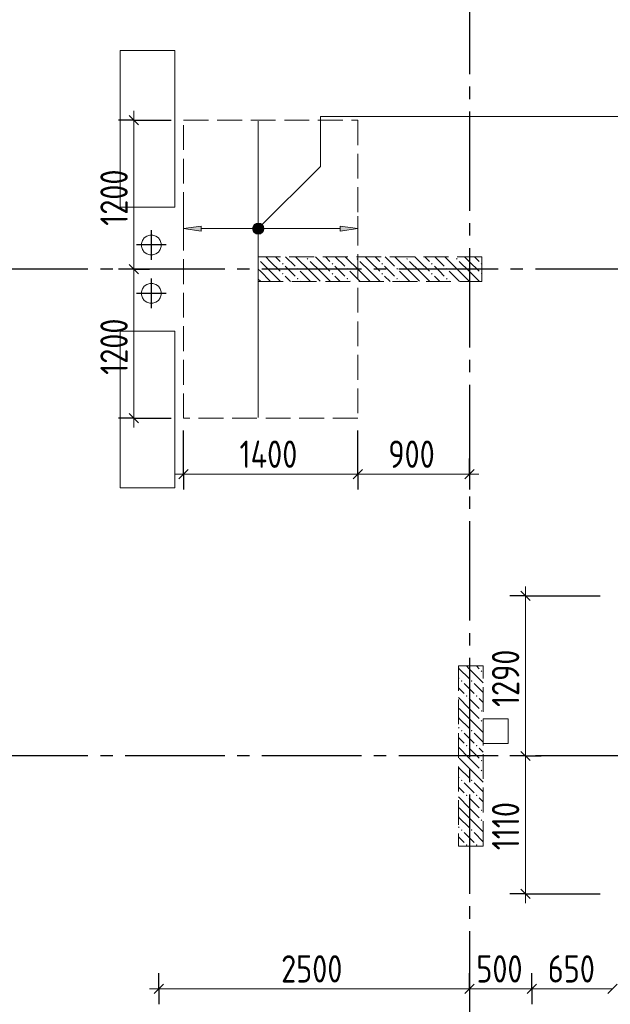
# Model space of a CAD drawing. Header units: millimetres. Extents: x 0 to 43617, y 0 to 59400.
# Tile 18 of 23: x 11005 to 15756, y 40330 to 48259. Entities that reach past the tile are written whole.
import ezdxf

# ---------------------------------------------------------------- set-up
doc = ezdxf.new("R2010")
doc.units = ezdxf.units.MM
doc.linetypes.add('______2', pattern=[270, 200, -70])
doc.linetypes.add('______5', pattern=[1100, 800, -100, 100, -100])
for name, color, linetype, lineweight in [('Standard', 7, 'Continuous', 25), ('ДОП Верх по Х', 7, 'Continuous', 25), ('ЖБ Перекрытие верхний уровень', 7, 'Continuous', 35), ('ЖБ Пилон', 7, 'Continuous', 35), ('Оси', 40, '______5', 18), ('Позиционная метка номер позиции', 7, 'Continuous', 13), ('Примечания', 7, 'Continuous', 25)]:
    doc.layers.add(name, color=color, linetype=linetype, lineweight=lineweight)
doc.styles.add('GOST 2.304-81', font='txt')

msp = doc.modelspace()

# ---------------------------------------------------------------- hatches: boundary and pattern name
at = {"layer": 'ДОП Верх по Х', "linetype": 'Continuous', "lineweight": 13, "transparency": 33554687}
msp.add_hatch(color=7, dxfattribs=at).paths.add_polyline_path([(12464, 46556.8), (12324, 46576.8), (12464, 46596.7)], flags=16)
for points in [[(12891.7, 46558), (12891.7, 46595.5), (12886.5, 46576.8)], [(12891.7, 46595.5), (12905.2, 46544.5), (12905.2, 46609)], [(12891.7, 46595.5), (12891.7, 46558), (12905.2, 46544.5)], [(12905.2, 46609), (12924, 46539.2), (12924, 46614.3)], [(12905.2, 46609), (12905.2, 46544.5), (12924, 46539.2)], [(12924, 46614.3), (12924, 46539.2), (12942.7, 46544.5)], [(12924, 46614.3), (12942.7, 46544.5), (12942.7, 46609)], [(12942.7, 46609), (12942.7, 46544.5), (12956.2, 46558)], [(12942.7, 46609), (12956.2, 46558), (12956.2, 46595.5)], [(12956.2, 46595.5), (12956.2, 46558), (12961.5, 46576.8)], [(13584, 46556.8), (13724, 46576.8), (13584, 46596.7)]]:
    msp.add_hatch(color=7, dxfattribs=at).paths.add_polyline_path(points)
at = {"layer": 'ЖБ Пилон', "linetype": 'Continuous', "lineweight": 18, "transparency": 33554687}
for points in [[(12924, 46336.6), (12927.5, 46333.1), (12924, 46329.7)], [(13314.5, 46333.1), (13321, 46339.6), (13327.5, 46333.1), (13321, 46326.6)], [(13714.5, 46333.1), (13721, 46339.6), (13727.5, 46333.1), (13721, 46326.6)], [(14114.5, 46333.1), (14121, 46339.6), (14127.5, 46333.1), (14121, 46326.6)], [(14514.5, 46333.1), (14521, 46339.6), (14527.5, 46333.1), (14521, 46326.6)], [(13114.5, 46293.1), (13121, 46299.6), (13127.5, 46293.1), (13121, 46286.6)], [(13234.5, 46253.1), (13241, 46259.6), (13247.4, 46253.1), (13241, 46246.6)], [(13514.5, 46293.1), (13521, 46299.6), (13527.5, 46293.1), (13521, 46286.6)], [(13634.5, 46253.1), (13641, 46259.6), (13647.4, 46253.1), (13641, 46246.6)], [(13914.5, 46293.1), (13921, 46299.6), (13927.5, 46293.1), (13921, 46286.6)], [(14034.5, 46253.1), (14041, 46259.6), (14047.4, 46253.1), (14041, 46246.6)], [(14314.5, 46293.1), (14321, 46299.6), (14327.5, 46293.1), (14321, 46286.6)], [(14434.5, 46253.1), (14441, 46259.6), (14447.4, 46253.1), (14441, 46246.6)], [(14714.5, 46293.1), (14721, 46299.6), (14724, 46296.6), (14724, 46289.7), (14721, 46286.6)], [(13114.5, 46213.1), (13121, 46219.6), (13127.5, 46213.1), (13121, 46206.6)], [(13234.5, 46173.1), (13241, 46179.6), (13247.4, 46173.1), (13241, 46166.6)], [(13514.5, 46213.1), (13521, 46219.6), (13527.5, 46213.1), (13521, 46206.6)], [(13634.5, 46173.1), (13641, 46179.6), (13647.4, 46173.1), (13641, 46166.6)], [(13914.5, 46213.1), (13921, 46219.6), (13927.5, 46213.1), (13921, 46206.6)], [(14034.5, 46173.1), (14041, 46179.6), (14047.4, 46173.1), (14041, 46166.6)], [(14314.5, 46213.1), (14321, 46219.6), (14327.5, 46213.1), (14321, 46206.6)], [(14434.5, 46173.1), (14441, 46179.6), (14447.4, 46173.1), (14441, 46166.6)], [(14714.5, 46213.1), (14721, 46219.6), (14724, 46216.6), (14724, 46209.7), (14721, 46206.6)], [(14714.5, 43013.1), (14721, 43019.6), (14727.5, 43013.1), (14721, 43006.6)], [(14554.4, 42933.1), (14560.9, 42939.6), (14567.4, 42933.1), (14560.9, 42926.6)], [(14634.5, 42933.1), (14640.9, 42939.6), (14647.4, 42933.1), (14640.9, 42926.6)], [(14594.5, 42813.1), (14601, 42819.6), (14607.5, 42813.1), (14601, 42806.6)], [(14674.5, 42813.1), (14681, 42819.6), (14687.5, 42813.1), (14681, 42806.6)], [(14714.5, 42693.1), (14721, 42699.6), (14727.5, 42693.1), (14721, 42686.6)], [(14714.5, 42613.1), (14721, 42619.6), (14727.5, 42613.1), (14721, 42606.6)], [(14554.4, 42533.1), (14560.9, 42539.6), (14567.4, 42533.1), (14560.9, 42526.6)], [(14634.5, 42533.1), (14640.9, 42539.6), (14647.4, 42533.1), (14640.9, 42526.6)], [(14594.5, 42413.1), (14601, 42419.6), (14607.5, 42413.1), (14601, 42406.6)], [(14674.5, 42413.1), (14681, 42419.6), (14687.5, 42413.1), (14681, 42406.6)], [(14714.5, 42293.1), (14721, 42299.6), (14727.5, 42293.1), (14721, 42286.6)], [(14714.5, 42213.1), (14721, 42219.6), (14727.5, 42213.1), (14721, 42206.6)], [(14554.4, 42133.1), (14560.9, 42139.6), (14567.4, 42133.1), (14560.9, 42126.6)], [(14634.5, 42133.1), (14640.9, 42139.6), (14647.4, 42133.1), (14640.9, 42126.6)], [(14594.5, 42013.1), (14601, 42019.6), (14607.5, 42013.1), (14601, 42006.6)], [(14674.5, 42013.1), (14681, 42019.6), (14687.5, 42013.1), (14681, 42006.6)], [(14714.5, 41893.1), (14721, 41899.6), (14727.5, 41893.1), (14721, 41886.6)], [(14714.5, 41813.1), (14721, 41819.6), (14727.5, 41813.1), (14721, 41806.6)], [(14554.4, 41733.1), (14560.9, 41739.6), (14567.4, 41733.1), (14560.9, 41726.6)], [(14634.5, 41733.1), (14640.9, 41739.6), (14647.4, 41733.1), (14640.9, 41726.6)], [(14594.5, 41613.1), (14601, 41619.6), (14607.5, 41613.1), (14601, 41606.6)], [(14674.5, 41613.1), (14681, 41619.6), (14687.5, 41613.1), (14681, 41606.6)]]:
    msp.add_hatch(color=7, dxfattribs=at).paths.add_polyline_path(points, flags=16)
at = {"layer": 'Позиционная метка номер позиции', "linetype": 'Continuous', "lineweight": 13, "transparency": 33554687}
for points in [[(12880.7, 46588.2), (12955.8, 46544.9), (12892.2, 46608.6)], [(12880.7, 46565.3), (12935.4, 46533.5), (12880.7, 46588.2)], [(12880.7, 46588.2), (12935.4, 46533.5), (12955.8, 46544.9)], [(12912.5, 46533.5), (12880.7, 46565.3), (12892.2, 46544.9)], [(12880.7, 46565.3), (12912.5, 46533.5), (12935.4, 46533.5)], [(12892.2, 46608.6), (12967.3, 46565.3), (12912.5, 46620)], [(12892.2, 46608.6), (12955.8, 46544.9), (12967.3, 46565.3)], [(12912.5, 46620), (12967.3, 46565.3), (12967.3, 46588.2)], [(12912.5, 46620), (12967.3, 46588.2), (12935.4, 46620)], [(12935.4, 46620), (12967.3, 46588.2), (12955.8, 46608.6)]]:
    msp.add_hatch(color=7, dxfattribs=at).paths.add_polyline_path(points)

# ---------------------------------------------------------------- linework, layer by layer
at = {"layer": 'Standard', "color": 7, "linetype": 'Continuous', "lineweight": 13, "transparency": 33554687}
for p, q in [((11924, 47450), (11924, 47525)), ((11924, 46250), (11924, 45050)), ((11924, 45050), (11924, 44975)), ((12324, 44600.2), (12249, 44600.2)), ((12324, 44600.2), (13724, 44600.2)), ((13724, 44600.2), (14624, 44600.2)), ((14624, 44600.2), (14699, 44600.2)), ((15074.1, 43620), (15074.1, 43695)), ((15074.1, 42330), (15074.1, 43620)), ((15074.1, 41220), (15074.1, 41145)), ((12124, 40455.9), (12049, 40455.9)), ((12124, 40455.9), (14624, 40455.9)), ((14624, 40455.9), (15124, 40455.9)), ((15124, 40455.9), (15774, 40455.9))]:
    msp.add_line(p, q, dxfattribs=at)
at = {"layer": 'Standard', "color": 251, "linetype": 'Continuous', "lineweight": -3, "true_color": 0x656565, "transparency": 33554687}
for p, q in [((11924, 47450), (11799, 47450)), ((11924, 47450), (12049, 47450)), ((11924, 47450), (12224, 47450)), ((11924, 46250), (11799, 46250)), ((11924, 46250), (12049, 46250)), ((11924, 46250), (11924, 46250)), ((11924, 45050), (11799, 45050)), ((11924, 45050), (12049, 45050)), ((11924, 45050), (12224, 45050)), ((12324, 44600.2), (12324, 44950)), ((12324, 44600.2), (12324, 44725.2)), ((13724, 44600.2), (13724, 44725.2)), ((14624, 44600.2), (14624, 44725.2)), ((12324, 44600.2), (12324, 44475.2)), ((13724, 44600.2), (13724, 44475.2)), ((14624, 44600.2), (14624, 44475.2)), ((14624, 44600.2), (14624, 44600.2)), ((15074.1, 43620), (14949.1, 43620)), ((15074.1, 43620), (15199.1, 43620)), ((15074.1, 43620), (15674, 43620)), ((15074.1, 42330), (14949.1, 42330)), ((15074.1, 42330), (15199.1, 42330)), ((15074.1, 42330), (15074.1, 42330)), ((15074.1, 41220), (14949.1, 41220)), ((15074.1, 41220), (15199.1, 41220)), ((15074.1, 41220), (15674, 41220)), ((12124, 40455.9), (12124, 40580.8)), ((14624, 40455.9), (14624, 40580.8)), ((15124, 40455.9), (15124, 40580.8)), ((12124, 40455.9), (12124, 40330.8)), ((12124, 40455.9), (12124, 40355)), ((14624, 40455.9), (14624, 40330.8)), ((14624, 40455.9), (14624, 40455.9)), ((15124, 40455.9), (15124, 40330.8)), ((15124, 40455.9), (15124, 40355))]:
    msp.add_line(p, q, dxfattribs=at)
at = {"layer": 'Standard', "color": 7, "linetype": 'Continuous', "lineweight": 25, "transparency": 33554687}
for p, q in [((11886.5, 47487.5), (11961.5, 47412.5)), ((11886.5, 46287.5), (11961.5, 46212.5)), ((11886.5, 45087.5), (11961.5, 45012.5)), ((12286.5, 44562.7), (12361.5, 44637.7)), ((13686.5, 44562.7), (13761.5, 44637.7)), ((14586.5, 44562.7), (14661.5, 44637.7)), ((15111.6, 43582.5), (15036.6, 43657.5)), ((15111.6, 42292.5), (15036.6, 42367.5)), ((15111.6, 41182.5), (15036.6, 41257.5)), ((12086.5, 40418.4), (12161.5, 40493.4)), ((14586.5, 40418.4), (14661.5, 40493.4)), ((15086.5, 40418.4), (15161.5, 40493.4)), ((15736.5, 40418.4), (15811.5, 40493.4))]:
    msp.add_line(p, q, dxfattribs=at)
at = {"layer": 'Standard', "color": 8, "linetype": '______5', "lineweight": -3, "transparency": 33554687}
for p, q in [((12064, 46325.5), (12064, 46564.5)), ((12183.5, 46445), (11944.5, 46445)), ((12064, 45935.6), (12064, 46174.6)), ((12183.5, 46055.1), (11944.5, 46055.1))]:
    msp.add_line(p, q, dxfattribs=at)
at = {"layer": 'Standard', "color": 7, "linetype": 'Continuous', "lineweight": 13, "transparency": 33554687}
for points in [[(11924, 47450), (11924, 46506.5), (11924, 46506.5), (11924, 46250)], [(15074.1, 41220), (15074.1, 41487.6), (15074.1, 41487.6), (15074.1, 42330)]]:
    msp.add_lwpolyline(points, dxfattribs=at)
at = {"layer": 'Standard', "color": 251, "linetype": 'Continuous', "lineweight": -3, "true_color": 0x656565, "transparency": 33554687}
msp.add_lwpolyline([(13724, 44600.2), (13724, 44617.2), (13724, 44617.2), (13724, 44950)], dxfattribs=at)
at = {"layer": 'ДОП Верх по Х', "color": 7, "linetype": 'Continuous', "lineweight": 18, "transparency": 33554687}
msp.add_line((12924, 45057), (12924, 47443), dxfattribs=at)
at = {"layer": 'ДОП Верх по Х', "color": 251, "linetype": 'Continuous', "lineweight": 13, "true_color": 0x494949, "transparency": 33554687}
for p, q in [((12324, 46576.8), (12324, 46676.8)), ((13724, 46576.8), (13724, 46676.8)), ((12324, 46576.8), (12464, 46596.7)), ((12464, 46556.8), (12324, 46576.8)), ((12324, 46576.8), (12324, 46476.8)), ((12324, 46576.8), (12324, 46576.8)), ((12464, 46596.7), (12464, 46556.8)), ((12464, 46576.8), (12894, 46576.8)), ((12924, 46614.3), (12924, 46614.3)), ((12954, 46576.8), (13584, 46576.8)), ((13724, 46576.8), (13584, 46596.7)), ((13584, 46596.7), (13584, 46556.8)), ((13584, 46556.8), (13724, 46576.8)), ((13724, 46576.8), (13724, 46476.8)), ((13724, 46576.8), (13724, 46576.8)), ((12924, 46539.2), (12924, 46539.2))]:
    msp.add_line(p, q, dxfattribs=at)
msp.add_circle((12924, 46576.8), 37.5, dxfattribs=at)
at = {"layer": 'ЖБ Перекрытие верхний уровень', "color": 7, "linetype": 'Continuous', "lineweight": 18, "transparency": 33554687}
for p, q in [((12254, 48009.9), (11814, 48009.9)), ((11814, 48009.9), (11814, 46749.9)), ((12254, 46749.9), (12254, 48009.9)), ((11814, 46749.9), (11914.1, 46749.9)), ((11914.1, 46749.9), (12254, 46749.9)), ((11992.1, 46481.6), (11984.3, 46457.6)), ((12007, 46502), (11992.1, 46481.6)), ((12027.4, 46516.9), (12007, 46502)), ((12051.4, 46524.7), (12027.4, 46516.9)), ((12076.6, 46524.7), (12051.4, 46524.7)), ((12100.6, 46516.9), (12076.6, 46524.7)), ((12121, 46502), (12100.6, 46516.9)), ((12135.9, 46481.6), (12121, 46502)), ((12143.7, 46457.6), (12135.9, 46481.6)), ((11984.3, 46457.6), (11984.3, 46432.4)), ((11984.3, 46432.4), (11992.1, 46408.4)), ((11992.1, 46408.4), (12007, 46388)), ((12007, 46388), (12027.4, 46373.1)), ((12100.6, 46373.1), (12121, 46388)), ((12121, 46388), (12135.9, 46408.4)), ((12135.9, 46408.4), (12143.7, 46432.4)), ((12143.7, 46432.4), (12143.7, 46457.6)), ((12027.4, 46373.1), (12051.4, 46365.3)), ((12051.4, 46365.3), (12076.6, 46365.3)), ((12076.6, 46365.3), (12100.6, 46373.1)), ((11992.1, 46091.7), (11984.3, 46067.7)), ((11984.3, 46067.7), (11984.3, 46042.4)), ((12007, 46112.1), (11992.1, 46091.7)), ((12027.4, 46126.9), (12007, 46112.1)), ((12051.4, 46134.7), (12027.4, 46126.9)), ((12076.6, 46134.7), (12051.4, 46134.7)), ((12100.6, 46126.9), (12076.6, 46134.7)), ((12121, 46112.1), (12100.6, 46126.9)), ((12135.9, 46091.7), (12121, 46112.1)), ((12143.7, 46067.7), (12135.9, 46091.7)), ((12143.7, 46042.4), (12143.7, 46067.7)), ((11984.3, 46042.4), (11992.1, 46018.4)), ((11992.1, 46018.4), (12007, 45998)), ((12007, 45998), (12027.4, 45983.2)), ((12100.6, 45983.2), (12121, 45998)), ((12121, 45998), (12135.9, 46018.4)), ((12135.9, 46018.4), (12143.7, 46042.4)), ((12027.4, 45983.2), (12051.4, 45975.4)), ((12051.4, 45975.4), (12076.6, 45975.4)), ((12076.6, 45975.4), (12100.6, 45983.2)), ((12254, 45750.1), (11814, 45750.1)), ((11814, 45750.1), (11814, 44490.1)), ((12254, 44490.1), (12254, 45750.1)), ((11814, 44490.1), (12254, 44490.1)), ((14934, 42630), (14734, 42630)), ((14734, 42630), (14734, 42430)), ((14934, 42430), (14934, 42630)), ((14734, 42430), (14934, 42430))]:
    msp.add_line(p, q, dxfattribs=at)
at = {"layer": 'ЖБ Пилон', "color": 253, "linetype": '______2', "lineweight": 13, "true_color": 0xa0a0a0, "transparency": 33554687}
for p, q in [((14724, 46350), (12924, 46350)), ((12924, 46350), (12924, 46150)), ((14724, 46150), (14724, 46350)), ((12924, 46150), (14724, 46150)), ((14534, 43055), (14534, 41605)), ((14734, 43055), (14534, 43055)), ((14734, 41605), (14734, 43055)), ((14534, 41605), (14734, 41605))]:
    msp.add_line(p, q, dxfattribs=at)
at = {"layer": 'ЖБ Пилон', "color": 9, "linetype": 'Continuous', "lineweight": 18, "true_color": 0xc7c7c7, "transparency": 33554687}
for p, q in [((12941, 46313.1), (13021, 46233.1)), ((13021, 46313.1), (12984.1, 46350)), ((13021, 46313.1), (13101, 46233.1)), ((13064.1, 46350), (13101, 46313.1)), ((13144.1, 46350), (13221, 46273.1)), ((13341, 46233.1), (13224.1, 46350)), ((13341, 46313.1), (13421, 46233.1)), ((13421, 46313.1), (13384.1, 46350)), ((13421, 46313.1), (13501, 46233.1)), ((13464.1, 46350), (13501, 46313.1)), ((13544.1, 46350), (13621, 46273.1)), ((13741, 46233.1), (13624.1, 46350)), ((13741, 46313.1), (13821, 46233.1)), ((13821, 46313.1), (13784.1, 46350)), ((13821, 46313.1), (13901, 46233.1)), ((13864.1, 46350), (13901, 46313.1)), ((13944.1, 46350), (14021, 46273.1)), ((14141, 46233.1), (14024.1, 46350)), ((14141, 46313.1), (14221, 46233.1)), ((14221, 46313.1), (14184.1, 46350)), ((14221, 46313.1), (14301, 46233.1)), ((14264.1, 46350), (14301, 46313.1)), ((14344.1, 46350), (14421, 46273.1)), ((14541, 46233.1), (14424.1, 46350)), ((14541, 46313.1), (14621, 46233.1)), ((14621, 46313.1), (14584.1, 46350)), ((14621, 46313.1), (14701, 46233.1)), ((14664.1, 46350), (14701, 46313.1)), ((12941, 46233.1), (12924, 46250.1)), ((12941, 46233.1), (13021, 46153.1)), ((13021, 46233.1), (13104.1, 46150)), ((13181, 46233.1), (13141, 46273.1)), ((13221, 46193.1), (13181, 46233.1)), ((13260.9, 46233.1), (13341, 46153.1)), ((13341, 46233.1), (13421, 46153.1)), ((13421, 46233.1), (13504.1, 46150)), ((13581, 46233.1), (13541, 46273.1)), ((13621, 46193.1), (13581, 46233.1)), ((13660.9, 46233.1), (13741, 46153.1)), ((13741, 46233.1), (13821, 46153.1)), ((13821, 46233.1), (13904.1, 46150)), ((13981, 46233.1), (13941, 46273.1)), ((14021, 46193.1), (13981, 46233.1)), ((14060.9, 46233.1), (14141, 46153.1)), ((14141, 46233.1), (14221, 46153.1)), ((14221, 46233.1), (14304.1, 46150)), ((14381, 46233.1), (14341, 46273.1)), ((14421, 46193.1), (14381, 46233.1)), ((14460.9, 46233.1), (14541, 46153.1)), ((14541, 46233.1), (14621, 46153.1)), ((14621, 46233.1), (14704.1, 46150)), ((12924, 46170.1), (12941, 46153.1)), ((13141, 46193.1), (13184.1, 46150)), ((13260.9, 46153.1), (13264.1, 46150)), ((13541, 46193.1), (13584.1, 46150)), ((13660.9, 46153.1), (13664.1, 46150)), ((13941, 46193.1), (13984.1, 46150)), ((14060.9, 46153.1), (14064.1, 46150)), ((14341, 46193.1), (14384.1, 46150)), ((14460.9, 46153.1), (14464.1, 46150)), ((14599.1, 43055), (14621, 43033.1)), ((14679.1, 43055), (14701, 43033.1)), ((14540.9, 43033.1), (14534, 43040.1)), ((14540.9, 43033.1), (14621, 42953.1)), ((14621, 43033.1), (14734, 42920.1)), ((14534, 42960.1), (14540.9, 42953.1)), ((14621, 42873.1), (14581, 42913.1)), ((14660.9, 42913.1), (14734, 42840.1)), ((14534, 42880.1), (14581, 42833.1)), ((14660.9, 42833.1), (14621, 42873.1)), ((14621, 42713.1), (14534, 42800.1)), ((14621, 42793.1), (14701, 42713.1)), ((14701, 42793.1), (14734, 42760.1)), ((14540.9, 42713.1), (14621, 42633.1)), ((14621, 42713.1), (14701, 42633.1)), ((14540.9, 42633.1), (14534, 42640.1)), ((14540.9, 42633.1), (14621, 42553.1)), ((14621, 42633.1), (14734, 42520.1)), ((14534, 42560.1), (14540.9, 42553.1)), ((14621, 42473.1), (14581, 42513.1)), ((14660.9, 42513.1), (14734, 42440.1)), ((14534, 42480.1), (14581, 42433.1)), ((14660.9, 42433.1), (14621, 42473.1)), ((14621, 42313.1), (14534, 42400.1)), ((14621, 42393.1), (14701, 42313.1)), ((14701, 42393.1), (14734, 42360.1)), ((14540.9, 42313.1), (14621, 42233.1)), ((14621, 42313.1), (14701, 42233.1)), ((14540.9, 42233.1), (14534, 42240.1)), ((14540.9, 42233.1), (14621, 42153.1)), ((14621, 42233.1), (14734, 42120.1)), ((14534, 42160.1), (14540.9, 42153.1)), ((14621, 42073.1), (14581, 42113.1)), ((14660.9, 42113.1), (14734, 42040.1)), ((14534, 42080.1), (14581, 42033.1)), ((14660.9, 42033.1), (14621, 42073.1)), ((14621, 41913.1), (14534, 42000.1)), ((14621, 41993.1), (14701, 41913.1)), ((14701, 41993.1), (14734, 41960.1)), ((14540.9, 41913.1), (14621, 41833.1)), ((14621, 41913.1), (14701, 41833.1)), ((14540.9, 41833.1), (14534, 41840.1)), ((14540.9, 41833.1), (14621, 41753.1)), ((14621, 41833.1), (14734, 41720.1)), ((14534, 41760.1), (14540.9, 41753.1)), ((14621, 41673.1), (14581, 41713.1)), ((14660.9, 41713.1), (14734, 41640.1)), ((14534, 41680.1), (14581, 41633.1)), ((14660.9, 41633.1), (14621, 41673.1))]:
    msp.add_line(p, q, dxfattribs=at)
at = {"layer": 'Оси', "color": 8, "linetype": '______5', "lineweight": -3, "transparency": 33554687}
for p, q in [((14624, 57420), (14624, 7100)), ((22554, 46250), (3600, 46250)), ((22554, 42330), (3600, 42330))]:
    msp.add_line(p, q, dxfattribs=at)
at = {"layer": 'Позиционная метка номер позиции', "color": 7, "linetype": 'Continuous', "lineweight": 13, "transparency": 33554687}
for p, q in [((12892.2, 46608.6), (12892.2, 46608.6)), ((12892.2, 46544.9), (12892.2, 46544.9)), ((12955.8, 46608.6), (12955.8, 46608.6)), ((12955.8, 46544.9), (12955.8, 46544.9))]:
    msp.add_line(p, q, dxfattribs=at)
msp.add_lwpolyline([(12924, 46576.8), (13424, 47076.8), (13424, 47480), (19184, 47480)], dxfattribs=at)
msp.add_circle((12924, 46576.8), 45, dxfattribs=at)
at = {"layer": 'Примечания', "color": 7, "linetype": '______2', "lineweight": 18, "transparency": 33554687}
for p, q in [((12324, 47450), (13724, 47450)), ((12324, 45050), (12324, 47450)), ((13724, 47450), (13724, 45050)), ((13724, 45050), (12324, 45050))]:
    msp.add_line(p, q, dxfattribs=at)

# ---------------------------------------------------------------- texts
at = {"layer": 'Standard', "color": 7, "linetype": 'Continuous', "lineweight": 25, "transparency": 33554687, "char_height": 220, "attachment_point": 7, "rotation": 90, "style": 'GOST 2.304-81'}
for s, insert, width in [('1200', (11874, 46599.8), 625.735), ('1200', (11874, 45399.8), 625.735), ('1290', (15024.1, 42724.8), 625.741), ('1110', (15024.1, 41571.7), 531.973)]:
    msp.add_mtext(s, dxfattribs=dict(at, insert=insert, width=width))
at = {"layer": 'Standard', "color": 7, "linetype": 'Continuous', "lineweight": 25, "transparency": 33554687, "char_height": 220, "attachment_point": 7, "style": 'GOST 2.304-81'}
for s, insert, width in [('1400', (12773.8, 44650.2), 625.741), ('900', (13970.7, 44650.2), 531.973), ('2500', (13108.2, 40505.8), 657.046), ('500', (14678.5, 40505.8), 516.396), ('650', (15253.5, 40505.8), 516.39)]:
    msp.add_mtext(s, dxfattribs=dict(at, insert=insert, width=width))

doc.saveas('drawing.dxf')
